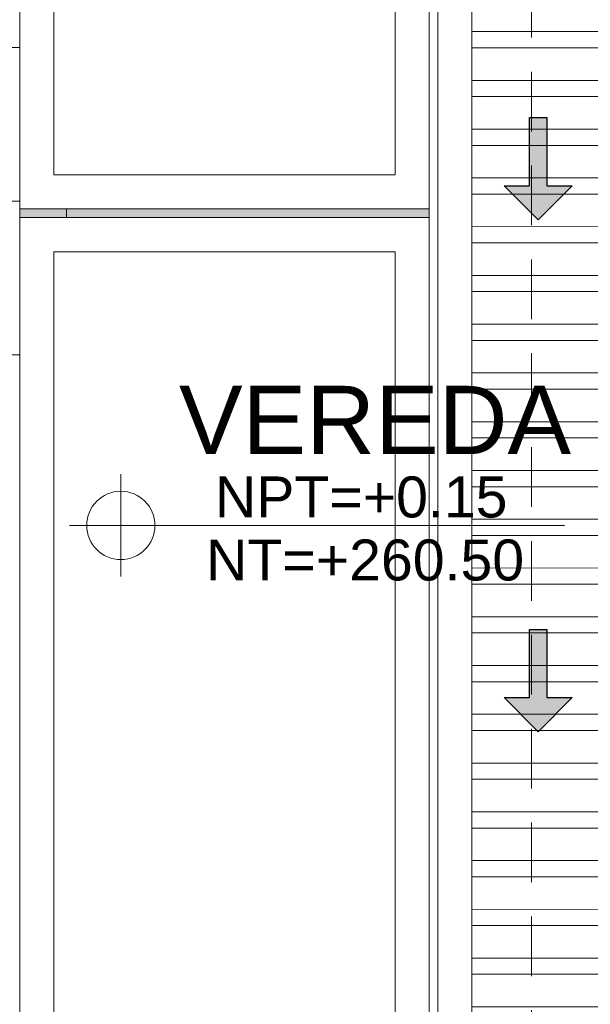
# Model space of a CAD drawing. Header units: millimetres. Extents: x -8931983 to 9630244, y 4 to 18563053.
# Tile 88 of 256: x 349114.59 to 349116.26, y 9281969.75 to 9281972.63. Entities that reach past the tile are written whole.
import ezdxf

# ---------------------------------------------------------------- set-up
doc = ezdxf.new("R2010")
doc.units = ezdxf.units.MM
doc.linetypes.add('DASHED2', pattern=[0.375, 0.25, -0.125])
for name, color, linetype, lineweight in [('.', 7, 'Continuous', 0), ('0_ CUNETAS', 151, 'Continuous', 5), ('0_PROYECCIONES 1', 1, 'DASHED2', 0), ('CUNETAS', 5, 'Continuous', 0), ('G-ANNO-DIMS', 7, 'Continuous', 5), ('TEXTO AMBIENTES', 7, 'Continuous', 30), ('vereda', 254, 'Continuous', 5)]:
    doc.layers.add(name, color=color, linetype=linetype, lineweight=lineweight)
doc.layers.add('0_TEXTURA PISOS', color=252, linetype='Continuous', lineweight=0, true_color=0x8c8c8c)
doc.styles.add('Arial_1', font='arial.ttf', dxfattribs={"height": 0.15})

# ---------------------------------------------------------------- blocks, each defined once
blk = doc.blocks.new('JUNTA VEREDA')
at = {"layer": '.', "true_color": 0x939598}
h = blk.add_hatch(dxfattribs=at)
h.set_pattern_fill('ANGLE', color=252)
h.set_pattern_definition([(0, (0, 0), (0, 6.985), [5.08, -1.905]), (90, (0, 0), (-6.985, 4e-16), [5.08, -1.905])])
h.paths.add_polyline_path([(-0.0133, 1.2), (0.0121, 1.2), (0.0121, 0), (-0.0133, 0)])
h = blk.add_hatch(color=252, dxfattribs=at)
h.dxf.hatch_style = 1
h.paths.add_polyline_path([(0.0121, 1.2), (-0.0133, 1.2), (-0.0133, 0), (0.0121, 0)])
at = {"layer": '0_TEXTURA PISOS'}
h = blk.add_hatch(dxfattribs=at)
h.set_pattern_fill('ANGLE', color=256)
h.set_pattern_definition([(0, (-5477.766, -1210.968), (0, 6.985), [5.08, -1.905]), (90, (-5477.766, -1210.968), (-6.985, 4e-16), [5.08, -1.905])])
h.paths.add_polyline_path([(-0.0133, 1.2), (0.0121, 1.2), (0.0121, 0), (-0.0133, 0)])
at = {"layer": 'vereda'}
blk.add_lwpolyline([(-0.0133, 1.2), (0.0121, 1.2), (0.0121, 0), (-0.0133, 0)], close=True, dxfattribs=at)
blk = doc.blocks.new('verda pg edf 04')
at = {"layer": 'vereda', "elevation": -20.5486}
for points in [[(0.015, -12.112), (0.015, -15.112), (1.215, -15.112), (1.215, -12.112)], [(0.115, -12.212), (0.115, -15.012), (1.115, -15.012), (1.115, -12.212)], [(0.015, -15.1374), (0.015, -18.1374), (1.215, -18.1374), (1.215, -15.1374)], [(0.115, -15.2374), (0.115, -18.0374), (1.115, -18.0374), (1.115, -15.2374)]]:
    blk.add_lwpolyline(points, close=True, dxfattribs=at)
at = {"layer": 'vereda', "rotation": 270}
blk.add_blockref('JUNTA VEREDA', (0.015, -15.1253, -17.9985), dxfattribs=at)
blk = doc.blocks.new('Cotas de elevación - M_Cota de elevación - Destino rellenado-517392-Nivel 1')
at = {"layer": 'G-ANNO-DIMS'}
for p, q in [((0, -0.0015), (0, 0.0015)), ((-0.0015, 0), (0.013, 0))]:
    blk.add_line(p, q, dxfattribs=at)
blk.add_circle((0, 0), 0.001, dxfattribs=at)
blk = doc.blocks.new('VEREDA EDF 04 PGG')
at = {"lineweight": 5}
blk.add_blockref('verda pg edf 04', (-1.215, -0.815, 20.5486), dxfattribs=at)
at = {"layer": 'TEXTO AMBIENTES', "xscale": 99.99999999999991, "yscale": 99.99999999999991, "zscale": 99.99999999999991}
blk.add_blockref('Cotas de elevación - M_Cota de elevación - Destino rellenado-517392-Nivel 1', (-0.9036, -16.8543, 20.5486), dxfattribs=at)
at = {"layer": 'TEXTO AMBIENTES', "insert": (-1.3336, -16.4453, 20.5486), "char_height": 0.2, "width": 2.349898, "attachment_point": 1, "style": 'Arial_1'}
blk.add_mtext('\\pxqc;VEREDA', dxfattribs=at)
at = {"layer": 'TEXTO AMBIENTES', "char_height": 0.12, "width": 0.902142, "attachment_point": 1, "line_spacing_factor": 0.941778, "style": 'Arial_1'}
for s, insert in [('NPT=+0.15', (-0.6279, -16.7109, 20.5486)), ('NT=+260.50', (-0.6537, -16.8956, 20.5486))]:
    blk.add_mtext(s, dxfattribs=dict(at, insert=insert))
blk = doc.blocks.new('*U3822')
at = {"layer": '.', "lineweight": 30}
h = blk.add_hatch(color=1, dxfattribs=at)
h.dxf.hatch_style = 1
h.paths.add_polyline_path([(-0.025, -0.05), (-0.1, -0.05), (0, -0.15), (0.1, -0.05), (0.025, -0.05), (0.025, 0.15), (-0.025, 0.15)])
at = {"layer": '0_ CUNETAS', "color": 1, "lineweight": 30}
blk.add_lwpolyline([(-0.1, -0.05), (-0.025, -0.05), (-0.025, 0.15), (0.025, 0.15), (0.025, -0.05), (0.1, -0.05), (0, -0.15)], close=True, dxfattribs=at)
blk = doc.blocks.new('*U3849')
at = {"layer": '0_ CUNETAS', "color": 0, "linetype": 'ByBlock', "lineweight": -2, "transparency": 16777216}
for p in [(0, 21), (0, 19.5)]:
    blk.add_blockref('*U3822', p, dxfattribs=at)
blk = doc.blocks.new('red drenaje')
at = {"layer": '0_ CUNETAS', "lineweight": 0}
h = blk.add_hatch(dxfattribs=at)
h.set_pattern_fill('ANSI32', color=256, scale=0.015, angle=135)
h.set_pattern_definition([(180, (7.20997, 111.0331), (0, -0.142875), []), (180, (7.16235, 111.08073), (0, -0.142875), [])])
h.paths.add_polyline_path([(-34.72, 70.0281), (-35.12, 70.0281), (-35.12, 32.391), (-34.72, 32.5567)])
for p, q in [((-35.22, 70.0281), (-35.22, 32.3496)), ((-35.12, 70.0281), (-35.12, 32.391))]:
    blk.add_line(p, q, dxfattribs=at)
blk.add_lwpolyline([(-35.12, 70.0281), (-34.72, 70.0281), (-34.72, 32.5567), (-35.12, 32.391), (-35.12, 70.0281)], dxfattribs=at)
blk.add_blockref('*U3849', (-34.9257, 33.1942), dxfattribs=at)
blk = doc.blocks.new('bloque pg edf 04')
at = {"layer": '0_TEXTURA PISOS'}
h = blk.add_hatch(dxfattribs=at)
h.set_pattern_fill('_USER', color=256, scale=0.45, angle=180, style=0, double=1, pattern_type=0)
h.set_pattern_definition([(180, (-5.2, 23.2499), (-1e-16, -0.45), []), (270, (-5.2, 23.2499), (0.45, -1e-16), [])])
edge = h.paths.add_edge_path()
edge.add_line((0, 23.2), (-0.28, 23.2))
edge.add_line((-0.28, 23.2), (-0.28, 23.37))
edge.add_line((-0.28, 23.37), (-5.2, 23.37))
edge.add_line((-5.2, 23.37), (-5.2, 23.21))
edge.add_line((-5.2, 23.21), (-5.2, 19.55))
edge.add_line((-5.2, 19.55), (-4, 19.55))
edge.add_line((-4, 19.55), (-4, 19.55))
edge.add_line((-4, 19.55), (-3.72, 19.55))
edge.add_line((-3.72, 19.55), (-3.72, 19.55))
edge.add_line((-3.72, 19.55), (-2.82, 19.55))
edge.add_line((-2.82, 19.55), (-1.1329, 19.55))
edge.add_arc((-0.1811, 19.4873), 0.9539, 92.6356, 176.2339, ccw=False)
edge.add_line((-0.225, 20.4402), (-0.225, 20.44))
edge.add_line((-0.225, 20.44), (-0.185, 20.44))
edge.add_line((-0.185, 20.44), (-0.185, 19.55))
edge.add_line((-0.185, 19.55), (0, 19.55))
edge.add_line((0, 19.55), (0, 23.2))
edge = h.paths.add_edge_path(flags=16)
edge.add_arc((-3.2502, 21.1688), 0.1, 0, 360)
edge = h.paths.add_edge_path(flags=17)
edge.add_arc((-0.1811, 19.4873), 0.9539, 92.6356, 176.2339)
edge.add_line((-1.1329, 19.55), (-0.225, 19.55))
edge.add_line((-0.225, 19.55), (-0.225, 20.4402))
h.paths.add_polyline_path([(-3.0431, 20.942), (-2.0511, 20.942), (-2.0511, 21.1893), (-3.0431, 21.1893)], flags=16)
h.paths.add_polyline_path([(-2.9062, 21.3342), (-2.1073, 21.3342), (-2.1073, 21.7464), (-2.9062, 21.7464)], flags=16)
h.paths.add_polyline_path([(-3.0172, 21.1267), (-2.0999, 21.1267), (-2.0999, 21.374), (-3.0172, 21.374)], flags=16)
at = {"layer": '0_PROYECCIONES 1', "ltscale": 0.7, "elevation": 20.5486}
blk.add_lwpolyline([(-12.3299, 36.63), (1.5001, 36.63), (1.5001, -1.5), (-12.3299, -1.5)], close=True, dxfattribs=at)
at = {"layer": '0_TEXTURA PISOS'}
blk.add_line((0, 23.2, 20.5486), (0, 19.55), dxfattribs=at)

msp = doc.modelspace()

# ---------------------------------------------------------------- block references
at = {"lineweight": 5}
msp.add_blockref('VEREDA EDF 04 PGG', (349115.78967, 9281988.00449), dxfattribs=at)

# ---------------------------------------------------------------- next in the draw order: block references
msp.add_blockref('bloque pg edf 04', (349114.58967, 9281952.07449), dxfattribs=at)

# ---------------------------------------------------------------- next in the draw order: block references
at = {"layer": 'CUNETAS', "color": 84, "lineweight": 30}
msp.add_blockref('red drenaje', (349151.0347, 9281918.00139), dxfattribs=at)

doc.saveas('drawing.dxf')
